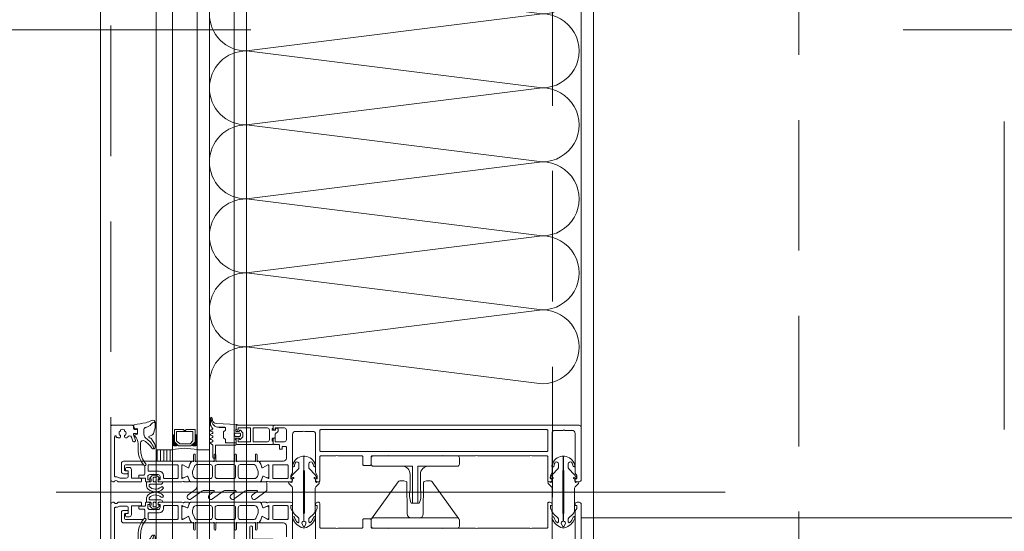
# Model space of a CAD drawing. Header units: millimetres. Extents: x 213386 to 459888, y 74252 to 208052.
# Tile 101 of 256: x 372997 to 373477, y 161888 to 162137. Entities that reach past the tile are written whole.
import ezdxf

# ---------------------------------------------------------------- set-up
doc = ezdxf.new("R2010")
doc.units = ezdxf.units.MM
for name, pattern in [('CK_Čerchovaná 50', [6, 3, -1.5, 0, -1.5]), ('ČERCHOVANÁ', [25.4, 12.7, -6.35, 0, -6.35]), ('ČÁRKOVANÁ', [19.05, 12.7, -6.35])]:
    doc.linetypes.add(name, pattern=pattern)
for name, color, linetype, lineweight in [('FASÁDA DETAILNÍ', 255, 'Continuous', 0), ('NOVA', 255, 'Continuous', 0), ('OSY', 255, 'Continuous', 0), ('TENKA', 255, 'Continuous', 0)]:
    doc.layers.add(name, color=color, linetype=linetype, lineweight=lineweight)

# ---------------------------------------------------------------- blocks, each defined once
blk = doc.blocks.new('284336')
for points in [[(-0.7, -9.6), (-10, -9.6, 0.414511), (-10.51, -10.11), (-10.51, -15.51, -1), (-11.69, -15.51), (-11.69, -9.6), (-12.69, -8.95, -0.668884), (-12.6, -8.23), (-11.99, -8.01, 0.766384), (-11.99, -7.21), (-12.6, -6.99, -0.76831), (-12.6, -6.23), (-11.99, -6.01, 0.766384), (-11.99, -5.21), (-12.6, -4.99, -0.76831), (-12.6, -4.23), (-11.99, -4.01, 0.766384), (-11.99, -3.21), (-12.6, -2.99, -0.877523), (-12.5, -2.22), (-12.1, -2.22, 0.698129), (-11.83, -1.5, -0.220231), (-12.89, 0.78), (-12.89, 3.45, -0.157143), (-12.82, 3.68), (-12.69, 3.42, -0.067482), (-12.48, 2.53, 0.393136), (-8.66, -1.02), (-6.1, -1.02, -0.414214), (-5.61, -1.51), (-5.61, -2.22, -0.267949), (-5.85, -2.65), (-6.35, -2.93, 0.267949), (-6.61, -3.38), (-6.61, -5.84, 0.267949), (-6.35, -6.29), (-5.85, -6.57, -0.267949), (-5.61, -7), (-5.61, -8.11, 0.414215), (-5.1, -8.62), (-0.41, -8.62), (-0.41, -9.31, -0.414212), (-0.7, -9.6)], [(-0.41, 0), (-0.41, -2, 0.990243), (-0.4, -3.02), (0.9, -3.02, 0.414214), (1.21, -2.71), (1.21, -2.61, -0.668123), (1.71, -2.4), (2.75, -3.45, -0.199004), (2.89, -3.79), (2.89, -5.43, -0.199038), (2.75, -5.77), (1.71, -6.82, -0.668191), (1.21, -6.61), (1.21, -6.51, 0.414214), (0.9, -6.2), (-0.4, -6.2, 0.990269), (-0.41, -7.22), (-0.41, -8.6), (-5.1, -8.6, -0.414215), (-5.59, -8.11), (-5.59, -7, 0.267949), (-5.84, -6.56), (-6.34, -6.27, -0.267949), (-6.59, -5.84), (-6.59, -3.38, -0.267949), (-6.34, -2.95), (-5.84, -2.66, 0.267949), (-5.59, -2.22), (-5.59, -1.51, 0.414214), (-6.1, -1), (-8.66, -1, -0.393156), (-12.46, 2.53, 0.067572), (-12.67, 3.43), (-12.8, 3.7, -0.637545), (-12.12, 3.53), (-11.92, 2.53, 0.344315), (-10.06, 0.91), (0, 0.38, -0.406913), (0.39, 0), (-0.41, 0)], [(1.7, -4.31, 0.414235), (1.2, -3.81), (-0.7, -3.81, 0.414214), (-1.2, -4.31), (-1.2, -4.91, 0.414214), (-0.7, -5.41), (1.2, -5.41, 0.414235), (1.7, -4.91), (1.7, -4.31)]]:
    blk.add_lwpolyline(points, format="xyb", close=True)
blk = doc.blocks.new('nesystémový nástavec 18')
for p, q in [((-18, 6.8), (-18, 8.8)), ((-17.5, 9.3), (-15.36, 9.3)), ((-17, 6.3), (-17.5, 6.3)), ((-11, 8), (-17, 8)), ((-17, 8), (-17, 6.3)), ((-15.36, 9.3), (0, 9.3)), ((-11, 1.3), (-11, 8)), ((-2.8, 8), (-9.7, 8)), ((-9.7, 1.3), (-9.7, 8)), ((-1.8, 2.3), (-1.8, 7)), ((-0.5, 7.3), (-0.5, 6.8)), ((0, 9.3), (0, 7.8)), ((0, 6.3), (0.55, 6.3)), ((0.55, 6.3), (0.95, 5.9)), ((0.95, 5.9), (0.95, 4.8)), ((0.95, 4.8), (0.95, 4.14)), ((-18, 0.5), (-18, 1.8)), ((-17.5, 2.3), (-17, 2.3)), ((-1.8, 0), (-17.5, 0)), ((-17, 2.3), (-17, 1.3)), ((-17, 1.3), (-11, 1.3)), ((-9.7, 1.3), (-2.8, 1.3)), ((0, 0), (-1.8, 0)), ((-0.4, 2.23), (-0.5, 2.04)), ((-0.5, 2.04), (-0.5, 2)), ((1.2, 2.44), (0, 2.44)), ((0, 1.5), (0, 0)), ((0.95, 4.14), (1.2, 4.14)), ((1.2, 1.85), (1.2, 2.44)), ((1.4, 3.94), (1.4, 3.84)), ((1.6, 3.64), (1.6, 3.64)), ((1.8, 1.37), (1.7, 1.35)), ((2.25, 1.63), (1.8, 1.37)), ((2.4, 2.84), (2.4, 1.89))]:
    blk.add_line(p, q)
for centre, radius, start, end in [((-17.5, 8.8), 0.5, 90, 180), ((-17.5, 6.8), 0.5, 180.0012, 269.9988), ((-15.36, 9.8), 0.5, 270, 270.084), ((-2.8, 7), 1, 0, 90), ((0, 7.3), 0.5, 89.9955, 180.0071), ((0, 6.8), 0.5, 179.9949, 270.006), ((0.75, 4.8), 0.2, 359.9656, 0.0344), ((-17.5, 1.8), 0.5, 89.999, 180.0002), ((-17.5, 0.5), 0.5, 180, 270), ((-2.8, 2.3), 1, 270, 0), ((0, 2), 0.5, 179.9716, 270.0327), ((0, 1.94), 0.5, 89.9975, 144.0007), ((1.2, 3.94), 0.2, 359.9707, 90.0249), ((1.7, 1.85), 0.5, 179.9991, 270), ((1.6, 3.84), 0.2, 179.9737, 270.035), ((1.6, 2.84), 0.8, 0.0065, 89.9919), ((2.1, 1.89), 0.3, 299.9815, 0.0183)]:
    blk.add_arc(centre, radius, start, end)
blk = doc.blocks.new('433270')
blk.add_lwpolyline([(1, 0, 0.414364), (0, -1), (0, -1.4, 0.255924), (0.23, -1.83, -0.547723), (0.23, -3.17, 0.255924), (0, -3.6), (0, -14.6, 0.414214), (0.3, -14.9), (1.2, -14.9, 0.414214), (1.7, -14.4), (1.7, -10.3, -0.414214), (2, -10), (6, -10, 0.414248), (7, -9), (7, -7.7, 0.414179), (6.5, -7.2), (5.7, -7.2, 0.414232), (5.4, -7.5), (5.4, -8.2, -0.414198), (5.1, -8.5), (2.8, -8.5, -0.414204), (1.8, -7.5), (1.8, -4.49, -0.147432), (1.97, -3.94, 0.147461), (2.4, -2.5), (2.4, -2.3, -0.414214), (2.9, -1.8), (21.87, -1.8, -0.668178), (22.22, -2.65), (22.16, -2.72, 1), (21.59, -3.29), (21.52, -3.35, 0.198912), (21.38, -3.71), (21.38, -4.05, 0.414214), (22.08, -4.75), (22.38, -4.75, 0.576988), (22.64, -4.3, -0.311246), (24.56, -4.3, 0.576988), (24.82, -4.75), (25.3, -4.75, -0.260065), (25.3, -6.65), (24.82, -6.65, 0.576988), (24.56, -7.1, -0.311246), (22.64, -7.1, 0.576988), (22.38, -6.65), (22.08, -6.65, 0.414214), (21.38, -7.35), (21.38, -7.61, 0.267949), (21.63, -8.04), (21.89, -8.2, -0.637047), (21.73, -10), (19.83, -10.7, 0.315299), (19.5, -11.17), (19.5, -11.49, 0.520567), (20.17, -11.96), (22.83, -10.99, -0.520567), (23.5, -11.46), (23.5, -12.5, 0.414062), (24, -13), (25, -13, 0.414186), (25.5, -12.5), (25.5, -11.5, -0.414182), (26, -11), (27, -11, 0.414214), (27.5, -10.5), (27.5, -0.5, 0.414214), (27, 0), (1, 0)], format="xyb", close=True)
blk = doc.blocks.new('284325')
for points in [[(0.84, -5.23, -0.560316), (0.94, -4.73), (1.94, -4.36, 0.3153), (2.14, -4.08), (2.14, -1.89, 0.451558), (1.8, -1.59), (0.9, -1.7, -0.399586), (0.57, -1.46), (0.3, -0.07, -0.415977), (0.53, 0.29, 0.024107), (6.15, 1.24, 0.076636), (8.99, 2.34, -0.577615), (10.79, 1.3), (10.02, 1.37, 0.283171), (9.08, 0.9, -0.168429), (7.07, -0.74), (5.9, -1.16, 0.315302), (5.24, -2.1), (5.24, -4.21, 0.269719), (6.76, -6.82, -0.194797), (10.18, -11.53, -0.342663), (9.17, -11.17, 0.119207), (5.43, -7.59, 0.578571), (3.63, -8.62), (3.63, -11.77, 0.176415), (6.16, -18.72, -1), (5.24, -19.49, -0.176415), (2.43, -11.77), (2.43, -8.89, 0.208286), (0.84, -5.23)], [(8.95, -6.65), (10.32, -8.78, -0.134555), (10.79, -10.63, -0.339795), (10.19, -11.53, 0.194788), (6.76, -6.81, -0.269736), (5.25, -4.21), (5.25, -2.1, -0.315302), (5.9, -1.17), (7.07, -0.74, 0.168429), (9.09, 0.89, -0.283167), (10.01, 1.36), (10.79, 1.29), (10.79, -0.74, -0.070852), (10.71, -1.3), (9.95, -3.93, -0.241839), (9.08, -4.83), (7.93, -5.22, 0.836024), (8.08, -6.19), (8.11, -6.19, -0.255349), (8.95, -6.65)]]:
    blk.add_lwpolyline(points, format="xyb", close=True)
blk = doc.blocks.new('*U4004')
for points in [[(0, 0, 0.414243), (0.1, 0.1), (0, 0.9, -1.0001), (0.2, 0.9), (0.1, 0.1, 0.414228), (0.2, 0, 0.414228)], [(0.2, 0, 0.414243), (0.3, 0.1), (0.2, 0.9, -1.0001), (0.4, 0.9), (0.3, 0.1, 0.414228), (0.4, 0, 0.414228)], [(0.4, 0, 0.414243), (0.5, 0.1), (0.4, 0.9, -1.0001), (0.6, 0.9), (0.5, 0.1, 0.414228), (0.6, 0, 0.414228)], [(0.6, 0, 0.414243), (0.7, 0.1), (0.6, 0.9, -1.0001), (0.8, 0.9), (0.7, 0.1, 0.414228), (0.8, 0, 0.414228)], [(0.8, 0, 0.414243), (0.9, 0.1), (0.8, 0.9, -1.0001), (1, 0.9), (0.9, 0.1, 0.414228), (1, 0, 0.414228)], [(1, 0, 0.414243), (1.1, 0.1), (1, 0.9, -1.0001), (1.2, 0.9), (1.1, 0.1, 0.414228), (1.2, 0, 0.414228)], [(1.2, 0, 0.414243), (1.3, 0.1), (1.2, 0.9, -1.0001), (1.4, 0.9), (1.3, 0.1, 0.414228), (1.4, 0, 0.414228)], [(1.4, 0, 0.414243), (1.5, 0.1), (1.4, 0.9, -1.0001), (1.6, 0.9), (1.5, 0.1, 0.414228), (1.6, 0, 0.414228)], [(1.6, 0, 0.414243), (1.7, 0.1), (1.6, 0.9, -1.0001), (1.8, 0.9), (1.7, 0.1, 0.414228), (1.8, 0, 0.414228)], [(1.8, 0, 0.414243), (1.9, 0.1), (1.8001, 0.9, -1.0001), (2, 0.9), (1.9001, 0.1, 0.414228), (2, 0, 0.414228)]]:
    blk.add_lwpolyline(points, format="xyb")
blk = doc.blocks.new('244748_a')
blk.add_lwpolyline([(8.32, -1.69, 0.082248), (6.34, -0.9, -1.09695), (6.94, -0.1, -0.315353), (11.26, -5.15, -0.480529), (10.87, -5.64), (4.27, -5.64), (4.08, -5.45), (-16.53, -5.45), (-16.72, -5.64), (-20.43, -5.64, 0.574019), (-21.93, -4.78), (-22.99, -5.4, 0.524827), (-22.99, -5.9), (-21.93, -6.52, 0.574021), (-20.43, -5.66), (-16.72, -5.66), (-16.53, -5.85), (4.08, -5.85), (4.27, -5.66), (10.87, -5.66, -0.480529), (11.26, -6.15, -0.326229), (6.88, -11.09, -1.09695), (6.28, -10.3, 0.081457), (8.32, -9.61, 0.599203), (7.48, -8.05), (5.52, -8.05, 0.198965), (5.17, -8.2), (2.22, -11.15), (0.93, -12.01, -0.738038), (0.51, -11.62), (0.87, -11, 1), (0.35, -10.7), (0, -11.3), (-0.98, -11.3, 0.619205), (-1.45, -12.06), (-1.28, -12.43, -0.808139), (-2.04, -13.04), (-3.63, -11.44, 0.198906), (-4.34, -11.15), (-14.99, -11.15, -0.198936), (-16.76, -10.42), (-18.98, -8.2, 0.198942), (-19.33, -8.05), (-20.67, -8.05, 0.500217), (-21.09, -8.73, 0.122037), (-18.5, -10.27, -1.093735), (-19.1, -11.07, -0.240768), (-23.7, -6.07, -0.106226), (-23.7, -5.23, -0.256232), (-19, -0.13, -1.093735), (-18.4, -0.92, 0.116856), (-21.09, -2.57, 0.500217), (-20.67, -3.25), (-19.33, -3.25, 0.198942), (-18.98, -3.1), (-16.75, -0.88, -0.198936), (-14.99, -0.15), (-4.34, -0.15, 0.198907), (-3.63, 0.14), (-2.04, 1.74, -0.808139), (-1.28, 1.13), (-1.45, 0.76, 0.619205), (-0.98, 0), (0, 0), (0.35, -0.6, 1), (0.87, -0.3), (0.51, 0.32, -0.738038), (0.93, 0.71), (2.22, -0.15), (5.17, -3.1, 0.198965), (5.52, -3.25), (7.48, -3.25, 0.599203)], format="xyb", close=True)
blk = doc.blocks.new('236134_0100_s_v')
for points in [[(22.8, -23), (22.8, -5), (42, -5, 0.414214), (43, -4), (43, -1, 0.414214), (42, 0), (1, 0, 0.414214), (0, -1), (0, -4, 0.414214), (1, -5), (20.2, -5), (20.2, -23)], [(15, -5, -0.414214), (19, -9), (19, -16.57, 0.165764), (19.53, -23), (23.47, -23, 0.165764), (24, -16.57), (24, -9, -0.414214), (28, -5)]]:
    blk.add_lwpolyline(points, format="xyb")
blk = doc.blocks.new('236134_0200_s_v')
for points in [[(19.58, 5, -0.41166), (17.58, 6.98), (17.45, 22.25, 0.344217), (17.07, 22.73), (16, 23), (14, 23, 0.240828), (13.19, 22.59), (0.19, 4.59)], [(23.42, 5, 0.41166), (25.42, 6.98), (25.55, 22.25, -0.344217), (25.93, 22.73), (27, 23), (29, 23, -0.240828), (29.81, 22.59), (42.81, 4.59)]]:
    blk.add_lwpolyline(points, format="xyb")
blk.add_lwpolyline([(42, 5), (1, 5, 0.414214), (0, 4), (0, 1, 0.414214), (1, 0), (42, 0, 0.414214), (43, 1), (43, 4, 0.414214)], format="xyb", close=True)
blk = doc.blocks.new('288126')
for points in [[(-16.5, 0), (16.5, 0)], [(-21.36, -6.34), (-17.8, -3.69)], [(-14.71, -4.5), (-19.87, -8.34)], [(-17, -2.08), (-17, -0.5)], [(-8.83, -4.3), (-14.11, -4.3)], [(-10.96, -6.34), (-8.71, -4.66)], [(-4.31, -4.5), (-9.47, -8.34)], [(1.81, -4.3), (-3.71, -4.3)], [(-0.35, -6.36), (1.93, -4.66)], [(6.33, -4.5), (1.14, -8.37)], [(12.21, -4.3), (6.93, -4.3)], [(10.05, -6.36), (12.33, -4.66)], [(16.6, -4.6), (11.54, -8.37)], [(17, -0.5), (17, -3.8)]]:
    blk.add_lwpolyline(points)
for centre, radius, start, end in [((16.5, -0.5), 0.5, 0, 90), ((-16.5, -0.5), 0.5, 90, 180), ((16, -3.8), 1, 306.7059, 0), ((-20.61, -7.34), 1.25, 126.7059, 306.7059), ((-10.21, -7.34), 1.25, 126.7059, 306.7059), ((0.4, -7.37), 1.25, 126.7059, 306.7059), ((10.8, -7.37), 1.25, 126.7059, 306.7059)]:
    blk.add_arc(centre, radius, start, end)
at = {"extrusion": (0, 0, -1)}
for centre, radius, start, end in [((19, -2.08), 2, 180, 233.2941), ((14.11, -5.3), 1, 53.2941, 90), ((8.83, -4.5), 0.2, 90, 233.2941), ((3.71, -5.3), 1, 53.2941, 90), ((-1.81, -4.5), 0.2, 90, 233.2941), ((-6.93, -5.3), 1, 53.2941, 90), ((-12.21, -4.5), 0.2, 90, 233.2941)]:
    blk.add_arc(centre, radius, start, end, dxfattribs=at)
blk = doc.blocks.new('246426')
for points in [[(-1.84, 0.64), (-2.86, -0.38, 0.198926), (-3.15, -1.09), (-3.15, -2.31, 0.198926), (-2.86, -3.02), (-1.84, -4.04, 0.637051), (-1.5, -3.92), (-1.45, -3.4), (-0.3, -3.4, -0.41484), (0, -3.7), (0, -5.19, 0.414232), (0.5, -5.69), (2.14, -5.69, 0.071862), (2.2, -5.68, 0.157876), (3.73, -4.64, 0.360336), (3.48, 2.39, 0.964062), (2.54, 1.48, -0.403385), (2.25, -4.34, -0.190964), (2.11, -4.39), (1.7, -4.39, -0.414214), (1.2, -3.89), (1.2, 1.31, 0.414201), (0.2, 2.31), (0, 2.31), (0, 0.3, -0.414214), (-0.3, 0), (-1.45, 0), (-1.5, 0.52, 0.637051), (-1.84, 0.64)], [(-2.25, -1.4, -0.414214), (-1.85, -1), (-0.4, -1, -0.414214), (0, -1.4), (0, -2, -0.414214), (-0.4, -2.4), (-1.85, -2.4, -0.414214), (-2.25, -2), (-2.25, -1.4)]]:
    blk.add_lwpolyline(points, format="xyb", close=True)

msp = doc.modelspace()

# ---------------------------------------------------------------- hatches: boundary and pattern name
at = {"layer": 'FASÁDA DETAILNÍ'}
h = msp.add_hatch(dxfattribs=at)
h.set_pattern_fill('ANSI31', color=256, scale=0.5, angle=585)
h.set_pattern_definition([(270, (440451.9952, 151607.7333), (1.5875, -8e-16), [])])
h.paths.add_polyline_path([(373071.638, 161922.154), (373071.638, 161927.655), (373063.638, 161927.655), (373063.638, 161922.154)])

# ---------------------------------------------------------------- linework, layer by layer
for p, q in [((373036.638, 145492.154), (373036.638, 169172.154)), ((373063.638, 145492.154), (373063.638, 169172.154)), ((373063.638, 155177.655), (373063.638, 169172.154)), ((373071.638, 169172.154), (373071.638, 145492.154)), ((373071.638, 169172.154), (373071.638, 155177.655)), ((373083.638, 145492.154), (373083.638, 169172.154)), ((373083.638, 155177.655), (373083.638, 169172.154)), ((373089.638, 169172.154), (373089.638, 145492.154)), ((373089.638, 169172.154), (373089.638, 155177.655)), ((373101.638, 145492.154), (373101.638, 169172.154)), ((373101.638, 155177.655), (373101.638, 169172.154)), ((373107.638, 169172.154), (373107.638, 145492.154)), ((373107.638, 169172.154), (373107.638, 155177.655)), ((373276.638, 145732.154), (373276.638, 168932.154)), ((373063.638, 161927.655), (373063.638, 162336.654)), ((373071.638, 162336.654), (373071.638, 161927.655)), ((373083.638, 161927.655), (373083.638, 162336.654)), ((373089.638, 162336.654), (373089.638, 161927.655)), ((373071.638, 161927.655), (373063.638, 161927.655)), ((373089.638, 161927.655), (373083.638, 161927.655)), ((373340.762, 161907.154), (373015.071, 161907.154))]:
    msp.add_line(p, q, dxfattribs=at)
at = {"layer": 'FASÁDA DETAILNÍ', "linetype": 'ČÁRKOVANÁ', "ltscale": 5}
for p, q in [((373041.638, 145497.154), (373041.638, 169167.154)), ((373256.638, 145712.154), (373256.638, 168952.154)), ((373376.638, 145832.154), (373376.638, 168832.154))]:
    msp.add_line(p, q, dxfattribs=at)
at = {"layer": 'FASÁDA DETAILNÍ'}
for points in [[(373270.638, 161938.654), (373270.638, 162325.654)], [(373082.638, 161937.655), (373082.638, 161931.655), (373080.638, 161929.655), (373074.638, 161929.655), (373072.638, 161931.655), (373072.638, 161937.655), (373077.138, 161937.655), (373077.138, 161937.155), (373078.138, 161937.155), (373078.138, 161937.655)], [(373073.638, 161936.655), (373081.638, 161936.655), (373081.638, 161932.069), (373080.224, 161930.655), (373075.191, 161930.655), (373073.638, 161932.069)], [(373063.638, 161922.154), (373063.638, 161927.655), (373071.638, 161927.655), (373071.638, 161922.154)]]:
    msp.add_lwpolyline(points, close=True, dxfattribs=at)
for points in [[(373269.638, 161939.654), (373121.138, 161939.654, 0.4142136), (373120.638, 161939.154), (373120.638, 161937.854, 0.4142197), (373121.138, 161937.354), (373121.638, 161937.354), (373121.638, 161938.354), (373126.138, 161938.354, -0.4142136), (373127.138, 161937.354), (373127.138, 161932.654, -0.4142136), (373126.138, 161931.654), (373121.638, 161931.654), (373121.638, 161933.354), (373121.138, 161933.354, 0.4142012), (373120.638, 161932.854), (373120.638, 161930.854, 0.4142136), (373121.138, 161930.354), (373123.282, 161930.354, -0.4142136), (373123.782, 161929.854), (373123.782, 161928.055), (373125.033, 161928.055), (373125.033, 161929.255), (373126.838, 161929.255, -0.4142136), (373127.138, 161928.955), (373127.138, 161923.656, -0.4141667), (373125.638, 161922.156), (373118.641, 161922.154), (373114.54, 161922.155, 0.5773503), (373114.194, 161921.555), (373114.692, 161920.692), (373115.12, 161919.199, 0.4887011), (373115.559, 161919.023), (373118.025, 161920.454), (373118.446, 161920.454, -0.4325656), (373118.641, 161920.254), (373118.641, 161913.95, -0.5483974), (373118.359, 161913.764), (373115.975, 161914.833, 0.4253361), (373115.708, 161914.725), (373114.892, 161912.702, 0.5315629), (373115.262, 161912.152), (373117.327, 161912.152, 0.2313061), (373117.563, 161912.268, -0.3061853), (373117.883, 161912.372), (373118.641, 161912.154), (373129.144, 161912.154, 0.4142136), (373130.144, 161913.154), (373130.144, 161913.654), (373129.344, 161913.654), (373129.344, 161915.154), (373130.004, 161916.298, 0.1316504), (373130.138, 161916.798), (373130.138, 161935.163, -0.4142136), (373131.638, 161936.663), (373135.139, 161936.663, -0.3999851), (373136.139, 161936.663), (373139.838, 161936.663, -0.4142136), (373141.338, 161935.163), (373141.338, 161916.798, 0.1316504), (373141.472, 161916.298), (373142.133, 161915.154), (373142.133, 161913.654), (373141.333, 161913.654), (373141.333, 161913.154, 0.4142136), (373142.333, 161912.154), (373142.838, 161912.154, 0.4142136), (373143.338, 161912.654), (373143.338, 161924.254, -0.4142136), (373143.838, 161924.754), (373151.238, 161924.754, -0.3999851), (373152.238, 161924.754), (373163.838, 161924.754, -0.4142136), (373164.338, 161924.254), (373164.338, 161920.654, 0.4142136), (373164.838, 161920.154), (373167.838, 161920.154, 0.4142136), (373168.338, 161920.654), (373168.338, 161924.254, -0.4142136), (373168.838, 161924.754), (373176.138, 161924.754, -0.38324), (373177.138, 161924.754), (373202.638, 161924.754, -0.38324), (373203.638, 161924.754), (373219.138, 161924.754, -0.38324), (373220.138, 161924.754), (373245.638, 161924.754, -0.38324), (373246.638, 161924.754), (373253.938, 161924.754, -0.4142136), (373254.438, 161924.254), (373254.438, 161912.654, 0.4142136), (373254.938, 161912.154), (373255.438, 161912.154, 0.4142136), (373256.438, 161913.154), (373256.438, 161913.654), (373255.638, 161913.654), (373255.638, 161915.154), (373256.304, 161916.308, 0.1169365), (373256.438, 161916.808), (373256.438, 161935.663, -0.4142315), (373257.938, 161937.163), (373261.648, 161937.163, -0.3999851), (373262.648, 161937.163), (373266.138, 161937.163, -0.4142315), (373267.638, 161935.663), (373267.638, 161916.808, 0.1169365), (373267.772, 161916.308), (373268.438, 161915.154), (373268.438, 161913.654), (373267.638, 161913.654), (373267.638, 161913.154, 0.4142136), (373268.638, 161912.154), (373269.638, 161912.154, 0.4142136), (373270.638, 161913.154), (373270.638, 161938.654, 0.4142135), (373269.638, 161939.654)], [(373143.838, 161937.554), (373253.938, 161937.554, -0.4142136), (373254.438, 161937.054), (373254.438, 161927.354, -0.4142136), (373253.938, 161926.854), (373143.838, 161926.854, -0.4142136), (373143.338, 161927.354), (373143.338, 161937.054, -0.4142136), (373143.838, 161937.554)], [(373076.138, 161912.154), (373065.139, 161912.154, -0.4144257), (373064.638, 161912.654), (373064.638, 161913.148), (373065.638, 161913.148), (373065.638, 161914.648, 0.4142136), (373064.638, 161915.648), (373063.138, 161915.648, 0.3999851), (373062.138, 161915.648), (373060.638, 161915.648, 0.4142136), (373059.638, 161914.648), (373059.638, 161913.154), (373060.638, 161913.154), (373060.638, 161912.654, -0.4144559), (373060.138, 161912.154), (373058.838, 161912.156, -0.4139712), (373058.538, 161912.456), (373058.538, 161913.654, 0.4142136), (373058.238, 161913.954), (373055.238, 161913.954), (373055.238, 161914.954, -0.4142136), (373055.738, 161915.454), (373057.638, 161915.454, 0.4142136), (373058.138, 161915.954), (373058.138, 161919.454, 0.4142056), (373057.138, 161920.454), (373048.838, 161920.455, 0.4142063), (373048.338, 161919.955), (373048.338, 161918.054, 0.414219), (373048.838, 161917.554), (373049.638, 161917.554, -0.4142136), (373050.138, 161917.054), (373050.138, 161916.554, -0.4142136), (373049.638, 161916.054), (373047.838, 161916.054, -0.4142136), (373046.838, 161917.054), (373046.838, 161921.154, -0.4142136), (373047.838, 161922.154), (373076.138, 161922.154), (373080.238, 161922.155, -0.5773503), (373080.585, 161921.555), (373080.086, 161920.692), (373079.659, 161919.199, -0.4887011), (373079.219, 161919.023), (373076.754, 161920.454), (373076.333, 161920.454, 0.4325656), (373076.138, 161920.254), (373076.138, 161913.95, 0.5483974), (373076.42, 161913.764), (373078.804, 161914.833, -0.4253361), (373079.071, 161914.725), (373079.887, 161912.702, -0.5315625), (373079.516, 161912.152), (373077.452, 161912.152, -0.2313061), (373077.216, 161912.268, 0.3061853), (373076.896, 161912.372), (373076.138, 161912.154)], [(373114.299, 161912.154), (373102.388, 161912.154), (373080.477, 161912.154, -0.3058367), (373080.014, 161912.467), (373079.091, 161914.755, 0.4253361), (373078.824, 161914.862), (373077.205, 161914.146, -0.5437525), (373076.148, 161914.83), (373076.148, 161919.734, -0.5781822), (373077.05, 161920.253), (373079.241, 161918.992, 0.4885049), (373079.68, 161919.169), (373080.115, 161920.683), (373080.877, 161922.004, -0.2824777), (373081.153, 161922.154), (373081.598, 161922.154, 1.4470094), (373081.948, 161922.286), (373081.948, 161925.254, -1), (373082.748, 161925.254), (373082.748, 161922.286, 1.4470094), (373083.099, 161922.153), (373091.638, 161922.154, 1.4470094), (373091.988, 161922.286), (373091.988, 161925.254, -1), (373092.788, 161925.254), (373092.788, 161922.286, 1.4470094), (373093.139, 161922.153), (373101.638, 161922.154, 1.4470094), (373101.988, 161922.286), (373101.988, 161925.254, -1), (373102.788, 161925.254), (373102.788, 161922.286, 1.4470094), (373103.139, 161922.153), (373111.678, 161922.154, 1.4470094), (373112.028, 161922.286), (373112.028, 161925.254, -1), (373112.828, 161925.254), (373112.828, 161922.286, 1.4470094), (373113.179, 161922.153), (373113.624, 161922.154, -0.2824777), (373113.9, 161922.004), (373114.662, 161920.683), (373115.096, 161919.169, 0.4885049), (373115.535, 161918.992), (373117.727, 161920.253, -0.5781822), (373118.628, 161919.734), (373118.628, 161914.83, -0.5437525), (373117.572, 161914.146), (373115.953, 161914.862, 0.4253361), (373115.686, 161914.755), (373114.763, 161912.467, -0.3058367), (373114.299, 161912.154)], [(373073.938, 161920.454), (373060.238, 161920.454, 0.4142136), (373059.738, 161919.954), (373059.738, 161917.748, 0.4142136), (373060.238, 161917.248), (373065.208, 161917.248, -0.4111388), (373067.238, 161915.248), (373067.238, 161914.254, 0.4142136), (373067.738, 161913.754), (373073.938, 161913.754, 0.4142136), (373074.438, 161914.254), (373074.438, 161919.954, 0.4142136), (373073.938, 161920.454)], [(373083.188, 161913.753), (373090.088, 161913.753, 0.4142178), (373091.088, 161914.753), (373091.088, 161919.554, 0.4142178), (373090.088, 161920.554), (373083.726, 161920.554, 0.305619), (373082.336, 161919.616), (373081.557, 161917.692, 0.1764286), (373081.485, 161915.64), (373081.761, 161914.79, 0.3249157), (373083.188, 161913.753)], [(373093.388, 161913.753), (373101.388, 161913.753, 0.4142136), (373102.388, 161914.753), (373102.388, 161919.554, 0.4142136), (373101.388, 161920.554), (373093.388, 161920.554, 0.4142136), (373092.388, 161919.554), (373092.388, 161914.753, 0.4142136), (373093.388, 161913.753)], [(373104.688, 161913.753), (373111.589, 161913.753, 0.3249157), (373113.015, 161914.79), (373113.291, 161915.64, 0.1764286), (373113.219, 161917.692), (373112.441, 161919.616, 0.305619), (373111.05, 161920.554), (373104.688, 161920.554, 0.4142178), (373103.688, 161919.554), (373103.688, 161914.753, 0.4142178), (373104.688, 161913.753)], [(373127.938, 161914.255, -0.4142136), (373127.438, 161913.755), (373120.938, 161913.755, -0.4142136), (373120.438, 161914.255), (373120.438, 161919.955, -0.4142136), (373120.938, 161920.455), (373127.438, 161920.455, -0.4142136), (373127.938, 161919.955), (373127.938, 161914.255)], [(373076.138, 161902.154), (373065.139, 161902.154, 0.4144257), (373064.638, 161901.654), (373064.638, 161901.161), (373065.638, 161901.161), (373065.638, 161899.661, -0.4142136), (373064.638, 161898.661), (373063.138, 161898.661, -0.3999851), (373062.138, 161898.661), (373060.638, 161898.661, -0.4142136), (373059.638, 161899.661), (373059.638, 161901.154), (373060.638, 161901.154), (373060.638, 161901.654, 0.4144559), (373060.138, 161902.154), (373058.838, 161902.153, 0.4139712), (373058.538, 161901.853), (373058.538, 161900.655, -0.4142136), (373058.238, 161900.355), (373055.238, 161900.355), (373055.238, 161899.355, 0.4142136), (373055.738, 161898.855), (373057.638, 161898.855, -0.4142136), (373058.138, 161898.355), (373058.138, 161894.855, -0.4142056), (373057.138, 161893.855), (373048.838, 161893.854, -0.4142063), (373048.338, 161894.354), (373048.338, 161896.254, -0.414219), (373048.838, 161896.754), (373049.638, 161896.754, 0.4142136), (373050.138, 161897.254), (373050.138, 161897.754, 0.4142136), (373049.638, 161898.254), (373047.838, 161898.254, 0.4142136), (373046.838, 161897.254), (373046.838, 161893.154, 0.4142136), (373047.838, 161892.154), (373076.138, 161892.154), (373080.238, 161892.154, 0.5773503), (373080.585, 161892.754), (373080.086, 161893.617), (373079.659, 161895.11, 0.4887011), (373079.219, 161895.286), (373076.754, 161893.854), (373076.333, 161893.854, -0.4325656), (373076.138, 161894.054), (373076.138, 161900.359, -0.5483974), (373076.42, 161900.545), (373078.804, 161899.476, 0.4253361), (373079.071, 161899.584), (373079.887, 161901.607, 0.5315625), (373079.516, 161902.157), (373077.452, 161902.157, 0.2313061), (373077.216, 161902.041, -0.3061853), (373076.896, 161901.937), (373076.138, 161902.154)], [(373073.938, 161893.854), (373060.238, 161893.854, -0.4142136), (373059.738, 161894.354), (373059.738, 161896.561, -0.4142136), (373060.238, 161897.061), (373065.208, 161897.061, 0.4111388), (373067.238, 161899.061), (373067.238, 161900.054, -0.4142136), (373067.738, 161900.554), (373073.938, 161900.554, -0.4142136), (373074.438, 161900.054), (373074.438, 161894.354, -0.4142136), (373073.938, 161893.854)], [(373114.299, 161902.154), (373102.388, 161902.155), (373080.477, 161902.154, 0.3058367), (373080.014, 161901.842), (373079.091, 161899.554, -0.4253361), (373078.824, 161899.447), (373077.205, 161900.163, 0.5437525), (373076.148, 161899.479), (373076.148, 161894.574, 0.5781822), (373077.05, 161894.056), (373079.241, 161895.317, -0.4885049), (373079.68, 161895.14), (373080.115, 161893.626), (373080.877, 161892.305, 0.2824777), (373081.153, 161892.155), (373081.598, 161892.155, -1.4470094), (373081.948, 161892.023), (373081.948, 161889.055, 1), (373082.748, 161889.055), (373082.748, 161892.023, -1.4470094), (373083.099, 161892.156), (373091.638, 161892.155, -1.4470094), (373091.988, 161892.023), (373091.988, 161889.055, 1), (373092.788, 161889.055), (373092.788, 161892.023, -1.4470094), (373093.139, 161892.156), (373101.638, 161892.155, -1.4470094), (373101.988, 161892.023), (373101.988, 161889.055, 1), (373102.788, 161889.055), (373102.788, 161892.023, -1.4470094), (373103.139, 161892.156), (373111.678, 161892.155, -1.4470094), (373112.028, 161892.023), (373112.028, 161889.055, 1), (373112.828, 161889.055), (373112.828, 161892.023, -1.4470094), (373113.179, 161892.156), (373113.624, 161892.155, 0.2824777), (373113.9, 161892.305), (373114.662, 161893.626), (373115.096, 161895.14, -0.4885049), (373115.535, 161895.317), (373117.727, 161894.056, 0.5781822), (373118.628, 161894.574), (373118.628, 161899.479, 0.5437525), (373117.572, 161900.163), (373115.953, 161899.447, -0.4253361), (373115.686, 161899.554), (373114.763, 161901.842, 0.3058367), (373114.299, 161902.154)], [(373083.188, 161900.555), (373090.088, 161900.556, -0.4142178), (373091.088, 161899.556), (373091.088, 161894.755, -0.4142178), (373090.088, 161893.755), (373083.726, 161893.755, -0.305619), (373082.336, 161894.693), (373081.557, 161896.617, -0.1764286), (373081.485, 161898.669), (373081.761, 161899.519, -0.3249157), (373083.188, 161900.555)], [(373093.388, 161900.555), (373101.388, 161900.555, -0.4142136), (373102.388, 161899.555), (373102.388, 161894.755, -0.4142136), (373101.388, 161893.755), (373093.388, 161893.755, -0.4142136), (373092.388, 161894.755), (373092.388, 161899.555, -0.4142136), (373093.388, 161900.555)], [(373104.688, 161900.556), (373111.589, 161900.555, -0.3249157), (373113.015, 161899.519), (373113.291, 161898.669, -0.1764286), (373113.219, 161896.617), (373112.441, 161894.693, -0.305619), (373111.05, 161893.755), (373104.688, 161893.755, -0.4142178), (373103.688, 161894.755), (373103.688, 161899.556, -0.4142178), (373104.688, 161900.556)], [(373127.938, 161900.054, 0.4142136), (373127.438, 161900.554), (373120.938, 161900.554, 0.4142136), (373120.438, 161900.054), (373120.438, 161894.354, 0.4142136), (373120.938, 161893.854), (373127.438, 161893.854, 0.4142136), (373127.938, 161894.354), (373127.938, 161900.054)]]:
    msp.add_lwpolyline(points, format="xyb", close=True, dxfattribs=at)
for points in [[(373127.138, 161885.354), (373127.138, 161890.653, 0.4141667), (373125.638, 161892.153), (373118.641, 161892.154), (373114.54, 161892.154, -0.5773503), (373114.194, 161892.754), (373114.692, 161893.617), (373115.12, 161895.11, -0.4887011), (373115.559, 161895.286), (373118.025, 161893.854), (373118.446, 161893.854, 0.4325656), (373118.641, 161894.054), (373118.641, 161900.359, 0.5483974), (373118.359, 161900.545), (373115.975, 161899.476, -0.4253361), (373115.708, 161899.584), (373114.892, 161901.607, -0.5315629), (373115.262, 161902.157), (373117.327, 161902.157, -0.2313061), (373117.563, 161902.041, 0.3061853), (373117.883, 161901.937), (373118.641, 161902.154), (373129.144, 161902.154, -0.4142136), (373130.144, 161901.154), (373130.144, 161900.654), (373129.344, 161900.654), (373129.344, 161899.154), (373130.004, 161898.011, -0.1316504), (373130.138, 161897.511), (373130.138, 161879.146, 0.4142136)], [(373141.338, 161879.146), (373141.338, 161897.511, -0.1316504), (373141.472, 161898.011), (373142.133, 161899.154), (373142.133, 161900.654), (373141.333, 161900.654), (373141.333, 161901.154, -0.4142136), (373142.333, 161902.154), (373142.838, 161902.154, -0.4142136), (373143.338, 161901.654), (373143.338, 161890.054, 0.4142136), (373143.838, 161889.554), (373151.238, 161889.554, 0.3999851), (373152.238, 161889.554), (373163.838, 161889.554, 0.4142136), (373164.338, 161890.054), (373164.338, 161893.654, -0.4142136), (373164.838, 161894.154), (373167.838, 161894.154, -0.4142136), (373168.338, 161893.654), (373168.338, 161890.054, 0.4142136), (373168.838, 161889.554), (373176.138, 161889.554, 0.38324), (373177.138, 161889.554), (373202.638, 161889.554, 0.38324), (373203.638, 161889.554), (373219.138, 161889.554, 0.38324), (373220.138, 161889.554), (373245.638, 161889.554, 0.38324), (373246.638, 161889.554), (373253.938, 161889.554, 0.4142136), (373254.438, 161890.054), (373254.438, 161901.654, -0.4142136), (373254.938, 161902.154), (373255.438, 161902.154, -0.4142136), (373256.438, 161901.154), (373256.438, 161900.654), (373255.638, 161900.654), (373255.638, 161899.154), (373256.304, 161898.001, -0.1169365), (373256.438, 161897.501), (373256.438, 161878.646, 0.4142315)], [(373267.638, 161878.646), (373267.638, 161897.501, -0.1169365), (373267.772, 161898.001), (373268.438, 161899.154), (373268.438, 161900.654), (373267.638, 161900.654), (373267.638, 161901.154, -0.4142136), (373268.638, 161902.154), (373269.638, 161902.154, -0.4142136), (373270.638, 161901.154), (373270.638, 161875.654, -0.4142135)]]:
    msp.add_lwpolyline(points, format="xyb", dxfattribs=at)
for centre, radius, start, end in [((373072.138, 161935.517), 0.596, 213.03656, 326.96344), ((373072.138, 161935.225), 0.596, 213.03656, 326.96344), ((373072.138, 161934.932), 0.596, 213.03656, 326.96344), ((373072.138, 161934.64), 0.596, 213.03656, 326.96344), ((373072.138, 161934.347), 0.596, 213.03656, 326.96344), ((373072.138, 161934.055), 0.596, 213.03656, 326.96344), ((373072.138, 161933.762), 0.596, 213.03656, 326.96344), ((373072.138, 161933.47), 0.596, 213.03656, 326.96344), ((373072.138, 161933.177), 0.596, 213.03656, 326.96344), ((373072.138, 161932.885), 0.596, 213.03656, 326.96344), ((373072.138, 161932.592), 0.596, 213.03656, 326.96344), ((373072.138, 161932.3), 0.596, 213.03656, 326.96344), ((373072.138, 161932.007), 0.596, 213.03656, 326.96344), ((373072.276, 161931.995), 0.879, 223.50356, 316.00509), ((373072.424, 161932.085), 1.263, 231.50044, 308.03437), ((373082.852, 161932.085), 1.263, 231.96563, 308.49956), ((373083, 161931.995), 0.879, 223.99491, 316.49644), ((373083.138, 161935.517), 0.596, 213.03656, 326.96344), ((373083.138, 161935.225), 0.596, 213.03656, 326.96344), ((373083.138, 161934.932), 0.596, 213.03656, 326.96344), ((373083.138, 161934.64), 0.596, 213.03656, 326.96344), ((373083.138, 161934.347), 0.596, 213.03656, 326.96344), ((373083.138, 161934.055), 0.596, 213.03656, 326.96344), ((373083.138, 161933.762), 0.596, 213.03656, 326.96344), ((373083.138, 161933.47), 0.596, 213.03656, 326.96344), ((373083.138, 161933.177), 0.596, 213.03656, 326.96344), ((373083.138, 161932.885), 0.596, 213.03656, 326.96344), ((373083.138, 161932.592), 0.596, 213.03656, 326.96344), ((373083.138, 161932.3), 0.596, 213.03656, 326.96344), ((373083.138, 161932.007), 0.596, 213.03656, 326.96344), ((373072.563, 161932.246), 1.712, 237.31435, 302.70505), ((373072.708, 161932.49), 2.248, 241.59719, 298.47266), ((373072.876, 161932.839), 2.897, 244.70485, 294.69333), ((373072.99, 161933.205), 3.546, 247.59095, 292.70618), ((373077.638, 161905.763), 22.699, 74.67278, 105.32722), ((373082.287, 161933.205), 3.546, 247.29382, 292.40905), ((373082.401, 161932.839), 2.897, 245.30667, 295.29515), ((373082.569, 161932.49), 2.248, 241.52734, 298.40281), ((373082.714, 161932.246), 1.712, 237.29495, 302.68565)]:
    msp.add_arc(centre, radius, start, end, dxfattribs=at)
at = {"layer": 'NOVA'}
msp.add_line((373576.638, 161894.654), (373270.638, 161894.654), dxfattribs=at)
at = {"layer": 'OSY', "linetype": 'ČERCHOVANÁ', "ltscale": 25}
msp.add_line((385176.638, 162132.154), (372424.222, 162132.154), dxfattribs=at)
at = {"layer": 'TENKA', "linetype": 'CK_Čerchovaná 50', "ltscale": 50}
msp.add_line((373476.638, 145732.154), (373476.638, 168932.154), dxfattribs=at)

# ---------------------------------------------------------------- block references
at = {"layer": 'FASÁDA DETAILNÍ', "xscale": 179.9999932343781, "yscale": 179.9999932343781, "zscale": 179.9999932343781, "rotation": 270}
msp.add_blockref('*U4004', (373089.638, 162319.827), dxfattribs=at)
at = {"layer": 'FASÁDA DETAILNÍ'}
for name, p in [('284325', (373052.498, 161939.654)), ('284336', (373103.048, 161939.654)), ('236134_0100_s_v', (373168.338, 161924.754)), ('288126', (373100.628, 161912.154)), ('236134_0200_s_v', (373168.338, 161889.554))]:
    msp.add_blockref(name, p, dxfattribs=at)
for name, p, rotation in [('433270', (373041.638, 161912.154), 90), ('246426', (373064.638, 161912.15), 270)]:
    msp.add_blockref(name, p, dxfattribs=dict(at, rotation=rotation))
at = {"layer": 'FASÁDA DETAILNÍ', "xscale": -1}
for name, p, rotation in [('nesystémový nástavec 18', (373120.638, 161939.654), 180), ('244748_a', (373141.299, 161913.377), 270), ('244748_a', (373267.599, 161913.377), 270), ('246426', (373064.638, 161902.159), 270), ('433270', (373041.638, 161902.155), 90), ('284325', (373052.498, 161874.654), 180), ('284336', (373121.048, 161874.654), 180)]:
    msp.add_blockref(name, p, dxfattribs=dict(at, rotation=rotation))

doc.saveas('drawing.dxf')
